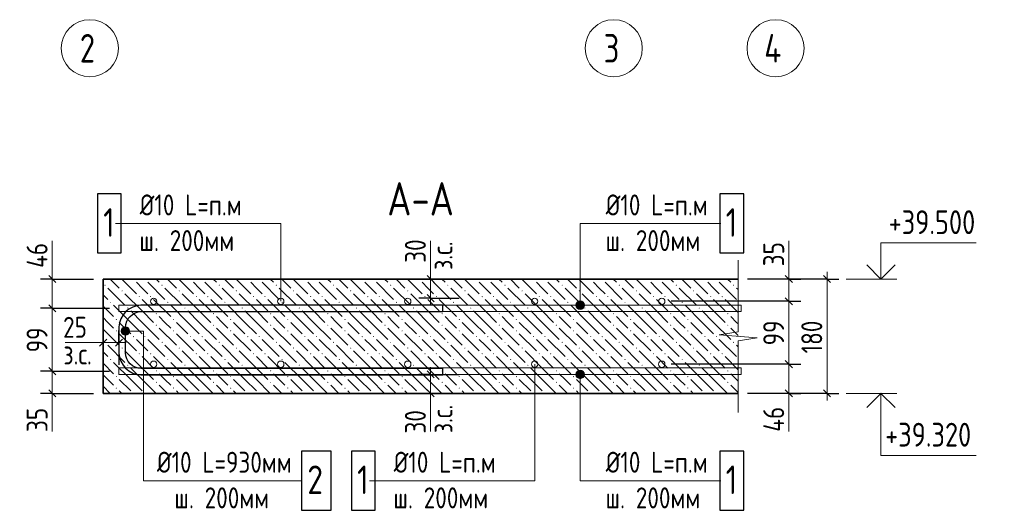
# Model space of a CAD drawing. Header units: millimetres. Extents: x 0 to 31770, y 0 to 42000.
# Tile 3 of 13: x 8388 to 18725, y 10782 to 15930. Entities that reach past the tile are written whole.
import ezdxf

# ---------------------------------------------------------------- set-up
doc = ezdxf.new("R2010")
doc.units = ezdxf.units.MM
doc.linetypes.add('______5', pattern=[1100, 800, -100, 100, -100])
for name, color, linetype, lineweight in [('Standard', 7, 'Continuous', 25), ('ЖБ Перекрытие верхний уровень', 7, 'Continuous', 35), ('Оси', 40, '______5', 18), ('Позиционная метка линия выноска', 7, 'Continuous', 13), ('Позиционная метка номер позиции', 7, 'Continuous', 13), ('Примечания', 7, 'Continuous', 25), ('Размерная выноска', 7, 'Continuous', 13)]:
    doc.layers.add(name, color=color, linetype=linetype, lineweight=lineweight)
doc.layers.add('Обрамление П-обр. равн.', color=7, linetype='Continuous', lineweight=25, true_color=0x5f1e0f)
doc.layers.add('Фоновоя арматура Х1', color=7, linetype='Continuous', lineweight=18, true_color=0x656565)
doc.styles.add('GOST 2.304-81', font='txt')
doc.styles.add('ISOCPEUR', font='txt')

msp = doc.modelspace()

# ---------------------------------------------------------------- hatches: boundary and pattern name
at = {"layer": 'ЖБ Перекрытие верхний уровень', "linetype": 'Continuous', "lineweight": 18, "transparency": 33554687}
for points in [[(9276, 13144), (9283, 13151), (9289, 13144), (9283, 13138)], [(9576, 13204), (9581, 13208), (9585, 13208), (9589, 13204), (9583, 13198)], [(9696, 13204), (9701, 13208), (9705, 13208), (9709, 13204), (9703, 13198)], [(9876, 13144), (9883, 13151), (9889, 13144), (9883, 13138)], [(10176, 13204), (10181, 13208), (10185, 13208), (10189, 13204), (10183, 13198)], [(10296, 13204), (10301, 13208), (10305, 13208), (10309, 13204), (10303, 13198)], [(10476, 13144), (10483, 13151), (10489, 13144), (10483, 13138)], [(10776, 13204), (10781, 13208), (10785, 13208), (10789, 13204), (10783, 13198)], [(10896, 13204), (10901, 13208), (10905, 13208), (10909, 13204), (10903, 13198)], [(11076, 13144), (11083, 13151), (11089, 13144), (11083, 13138)], [(11376, 13204), (11381, 13208), (11385, 13208), (11389, 13204), (11383, 13198)], [(11496, 13204), (11501, 13208), (11505, 13208), (11509, 13204), (11503, 13198)], [(11676, 13144), (11683, 13151), (11689, 13144), (11683, 13138)], [(11976, 13204), (11981, 13208), (11985, 13208), (11989, 13204), (11983, 13198)], [(12096, 13204), (12101, 13208), (12105, 13208), (12109, 13204), (12103, 13198)], [(12276, 13144), (12283, 13151), (12289, 13144), (12283, 13138)], [(12576, 13204), (12581, 13208), (12585, 13208), (12589, 13204), (12583, 13198)], [(12696, 13204), (12701, 13208), (12705, 13208), (12709, 13204), (12703, 13198)], [(12876, 13144), (12883, 13151), (12889, 13144), (12883, 13138)], [(13176, 13204), (13181, 13208), (13185, 13208), (13189, 13204), (13183, 13198)], [(13296, 13204), (13301, 13208), (13305, 13208), (13309, 13204), (13303, 13198)], [(13476, 13144), (13483, 13151), (13489, 13144), (13483, 13138)], [(13776, 13204), (13781, 13208), (13785, 13208), (13789, 13204), (13783, 13198)], [(13896, 13204), (13901, 13208), (13905, 13208), (13909, 13204), (13903, 13198)], [(14076, 13144), (14083, 13151), (14089, 13144), (14083, 13138)], [(14376, 13204), (14381, 13208), (14385, 13208), (14389, 13204), (14383, 13198)], [(14496, 13204), (14501, 13208), (14505, 13208), (14509, 13204), (14503, 13198)], [(14676, 13144), (14683, 13151), (14689, 13144), (14683, 13138)], [(14976, 13204), (14981, 13208), (14985, 13208), (14989, 13204), (14983, 13198)], [(15096, 13204), (15101, 13208), (15105, 13208), (15109, 13204), (15103, 13198)], [(15276, 13144), (15283, 13151), (15289, 13144), (15283, 13138)], [(15576, 13204), (15581, 13208), (15585, 13208), (15589, 13204), (15583, 13198)], [(15696, 13204), (15701, 13208), (15705, 13208), (15709, 13204), (15703, 13198)], [(15876, 13144), (15883, 13151), (15889, 13144), (15883, 13138)], [(9456, 13084), (9463, 13091), (9469, 13084), (9463, 13078)], [(9636, 13024), (9643, 13031), (9649, 13024), (9643, 13018)], [(9756, 13024), (9763, 13031), (9769, 13024), (9763, 13018)], [(10056, 13084), (10063, 13091), (10069, 13084), (10063, 13078)], [(10236, 13024), (10243, 13031), (10249, 13024), (10243, 13018)], [(10356, 13024), (10363, 13031), (10369, 13024), (10363, 13018)], [(10656, 13084), (10663, 13091), (10669, 13084), (10663, 13078)], [(10836, 13024), (10843, 13031), (10849, 13024), (10843, 13018)], [(10956, 13024), (10963, 13031), (10969, 13024), (10963, 13018)], [(11256, 13084), (11263, 13091), (11269, 13084), (11263, 13078)], [(11436, 13024), (11443, 13031), (11449, 13024), (11443, 13018)], [(11556, 13024), (11563, 13031), (11569, 13024), (11563, 13018)], [(11856, 13084), (11863, 13091), (11869, 13084), (11863, 13078)], [(12036, 13024), (12043, 13031), (12049, 13024), (12043, 13018)], [(12156, 13024), (12163, 13031), (12169, 13024), (12163, 13018)], [(12456, 13084), (12463, 13091), (12469, 13084), (12463, 13078)], [(12636, 13024), (12643, 13031), (12649, 13024), (12643, 13018)], [(12756, 13024), (12763, 13031), (12769, 13024), (12763, 13018)], [(13056, 13084), (13063, 13091), (13069, 13084), (13063, 13078)], [(13236, 13024), (13243, 13031), (13249, 13024), (13243, 13018)], [(13356, 13024), (13363, 13031), (13369, 13024), (13363, 13018)], [(13656, 13084), (13663, 13091), (13669, 13084), (13663, 13078)], [(13836, 13024), (13843, 13031), (13849, 13024), (13843, 13018)], [(13956, 13024), (13963, 13031), (13969, 13024), (13963, 13018)], [(14256, 13084), (14263, 13091), (14269, 13084), (14263, 13078)], [(14436, 13024), (14443, 13031), (14449, 13024), (14443, 13018)], [(14556, 13024), (14563, 13031), (14569, 13024), (14563, 13018)], [(14856, 13084), (14863, 13091), (14869, 13084), (14863, 13078)], [(15036, 13024), (15043, 13031), (15049, 13024), (15043, 13018)], [(15156, 13024), (15163, 13031), (15169, 13024), (15163, 13018)], [(15456, 13084), (15463, 13091), (15469, 13084), (15463, 13078)], [(15636, 13024), (15643, 13031), (15649, 13024), (15643, 13018)], [(15756, 13024), (15763, 13031), (15769, 13024), (15763, 13018)], [(9336, 12964), (9343, 12971), (9349, 12964), (9343, 12958)], [(9936, 12964), (9943, 12971), (9949, 12964), (9943, 12958)], [(10536, 12964), (10543, 12971), (10549, 12964), (10543, 12958)], [(11136, 12964), (11143, 12971), (11149, 12964), (11143, 12958)], [(11736, 12964), (11743, 12971), (11749, 12964), (11743, 12958)], [(12336, 12964), (12343, 12971), (12349, 12964), (12343, 12958)], [(12936, 12964), (12943, 12971), (12949, 12964), (12943, 12958)], [(13536, 12964), (13543, 12971), (13549, 12964), (13543, 12958)], [(14136, 12964), (14143, 12971), (14149, 12964), (14143, 12958)], [(14736, 12964), (14743, 12971), (14749, 12964), (14743, 12958)], [(15336, 12964), (15343, 12971), (15349, 12964), (15343, 12958)], [(9516, 12904), (9523, 12911), (9529, 12904), (9523, 12898)], [(9816, 12844), (9823, 12851), (9829, 12844), (9823, 12838)], [(10116, 12904), (10123, 12911), (10129, 12904), (10123, 12898)], [(10416, 12844), (10423, 12851), (10429, 12844), (10423, 12838)], [(10716, 12904), (10723, 12911), (10729, 12904), (10723, 12898)], [(11016, 12844), (11023, 12851), (11029, 12844), (11023, 12838)], [(11316, 12904), (11323, 12911), (11329, 12904), (11323, 12898)], [(11616, 12844), (11623, 12851), (11629, 12844), (11623, 12838)], [(11916, 12904), (11923, 12911), (11929, 12904), (11923, 12898)], [(12216, 12844), (12223, 12851), (12229, 12844), (12223, 12838)], [(12516, 12904), (12523, 12911), (12529, 12904), (12523, 12898)], [(12816, 12844), (12823, 12851), (12829, 12844), (12823, 12838)], [(13116, 12904), (13123, 12911), (13129, 12904), (13123, 12898)], [(13416, 12844), (13423, 12851), (13429, 12844), (13423, 12838)], [(13716, 12904), (13723, 12911), (13729, 12904), (13723, 12898)], [(14016, 12844), (14023, 12851), (14029, 12844), (14023, 12838)], [(14316, 12904), (14323, 12911), (14329, 12904), (14323, 12898)], [(14616, 12844), (14623, 12851), (14629, 12844), (14623, 12838)], [(14916, 12904), (14923, 12911), (14929, 12904), (14923, 12898)], [(15216, 12844), (15223, 12851), (15229, 12844), (15223, 12838)], [(15516, 12904), (15523, 12911), (15529, 12904), (15523, 12898)], [(15816, 12844), (15823, 12851), (15829, 12844), (15823, 12838)], [(9396, 12784), (9403, 12791), (9409, 12784), (9403, 12778)], [(9816, 12724), (9823, 12731), (9829, 12724), (9823, 12718)], [(9996, 12784), (10003, 12791), (10009, 12784), (10003, 12778)], [(10416, 12724), (10423, 12731), (10429, 12724), (10423, 12718)], [(10596, 12784), (10603, 12791), (10609, 12784), (10603, 12778)], [(11016, 12724), (11023, 12731), (11029, 12724), (11023, 12718)], [(11196, 12784), (11203, 12791), (11209, 12784), (11203, 12778)], [(11616, 12724), (11623, 12731), (11629, 12724), (11623, 12718)], [(11796, 12784), (11803, 12791), (11809, 12784), (11803, 12778)], [(12216, 12724), (12223, 12731), (12229, 12724), (12223, 12718)], [(12396, 12784), (12403, 12791), (12409, 12784), (12403, 12778)], [(12816, 12724), (12823, 12731), (12829, 12724), (12823, 12718)], [(12996, 12784), (13003, 12791), (13009, 12784), (13003, 12778)], [(13416, 12724), (13423, 12731), (13429, 12724), (13423, 12718)], [(13596, 12784), (13603, 12791), (13609, 12784), (13603, 12778)], [(14016, 12724), (14023, 12731), (14029, 12724), (14023, 12718)], [(14196, 12784), (14203, 12791), (14209, 12784), (14203, 12778)], [(14616, 12724), (14623, 12731), (14629, 12724), (14623, 12718)], [(14796, 12784), (14803, 12791), (14809, 12784), (14803, 12778)], [(15216, 12724), (15223, 12731), (15229, 12724), (15223, 12718)], [(15396, 12784), (15403, 12791), (15409, 12784), (15403, 12778)], [(15816, 12724), (15823, 12731), (15829, 12724), (15823, 12718)], [(9396, 12664), (9403, 12671), (9409, 12664), (9403, 12658)], [(9996, 12664), (10003, 12671), (10009, 12664), (10003, 12658)], [(10596, 12664), (10603, 12671), (10609, 12664), (10603, 12658)], [(11196, 12664), (11203, 12671), (11209, 12664), (11203, 12658)], [(11796, 12664), (11803, 12671), (11809, 12664), (11803, 12658)], [(12396, 12664), (12403, 12671), (12409, 12664), (12403, 12658)], [(12996, 12664), (13003, 12671), (13009, 12664), (13003, 12658)], [(13596, 12664), (13603, 12671), (13609, 12664), (13603, 12658)], [(14196, 12664), (14203, 12671), (14209, 12664), (14203, 12658)], [(14796, 12664), (14803, 12671), (14809, 12664), (14803, 12658)], [(15396, 12664), (15403, 12671), (15409, 12664), (15403, 12658)], [(9276, 12544), (9283, 12551), (9289, 12544), (9283, 12538)], [(9576, 12604), (9583, 12611), (9589, 12604), (9583, 12598)], [(9696, 12604), (9703, 12611), (9709, 12604), (9703, 12598)], [(9876, 12544), (9883, 12551), (9889, 12544), (9883, 12538)], [(10176, 12604), (10183, 12611), (10189, 12604), (10183, 12598)], [(10296, 12604), (10303, 12611), (10309, 12604), (10303, 12598)], [(10476, 12544), (10483, 12551), (10489, 12544), (10483, 12538)], [(10776, 12604), (10783, 12611), (10789, 12604), (10783, 12598)], [(10896, 12604), (10903, 12611), (10909, 12604), (10903, 12598)], [(11076, 12544), (11083, 12551), (11089, 12544), (11083, 12538)], [(11376, 12604), (11383, 12611), (11389, 12604), (11383, 12598)], [(11496, 12604), (11503, 12611), (11509, 12604), (11503, 12598)], [(11676, 12544), (11683, 12551), (11689, 12544), (11683, 12538)], [(11976, 12604), (11983, 12611), (11989, 12604), (11983, 12598)], [(12096, 12604), (12103, 12611), (12109, 12604), (12103, 12598)], [(12276, 12544), (12283, 12551), (12289, 12544), (12283, 12538)], [(12576, 12604), (12583, 12611), (12589, 12604), (12583, 12598)], [(12696, 12604), (12703, 12611), (12709, 12604), (12703, 12598)], [(12876, 12544), (12883, 12551), (12889, 12544), (12883, 12538)], [(13176, 12604), (13183, 12611), (13189, 12604), (13183, 12598)], [(13296, 12604), (13303, 12611), (13309, 12604), (13303, 12598)], [(13476, 12544), (13483, 12551), (13489, 12544), (13483, 12538)], [(13776, 12604), (13783, 12611), (13789, 12604), (13783, 12598)], [(13896, 12604), (13903, 12611), (13909, 12604), (13903, 12598)], [(14076, 12544), (14083, 12551), (14089, 12544), (14083, 12538)], [(14376, 12604), (14383, 12611), (14389, 12604), (14383, 12598)], [(14496, 12604), (14503, 12611), (14509, 12604), (14503, 12598)], [(14676, 12544), (14683, 12551), (14689, 12544), (14683, 12538)], [(14976, 12604), (14983, 12611), (14989, 12604), (14983, 12598)], [(15096, 12604), (15103, 12611), (15109, 12604), (15103, 12598)], [(15276, 12544), (15283, 12551), (15289, 12544), (15283, 12538)], [(15576, 12604), (15583, 12611), (15589, 12604), (15583, 12598)], [(15696, 12604), (15703, 12611), (15709, 12604), (15703, 12598)], [(15876, 12544), (15883, 12551), (15889, 12544), (15883, 12538)], [(9456, 12484), (9463, 12491), (9469, 12484), (9463, 12478)], [(9636, 12424), (9643, 12431), (9649, 12424), (9643, 12418)], [(9756, 12424), (9763, 12431), (9769, 12424), (9763, 12418)], [(10056, 12484), (10063, 12491), (10069, 12484), (10063, 12478)], [(10236, 12424), (10243, 12431), (10249, 12424), (10243, 12418)], [(10356, 12424), (10363, 12431), (10369, 12424), (10363, 12418)], [(10656, 12484), (10663, 12491), (10669, 12484), (10663, 12478)], [(10836, 12424), (10843, 12431), (10849, 12424), (10843, 12418)], [(10956, 12424), (10963, 12431), (10969, 12424), (10963, 12418)], [(11256, 12484), (11263, 12491), (11269, 12484), (11263, 12478)], [(11436, 12424), (11443, 12431), (11449, 12424), (11443, 12418)], [(11556, 12424), (11563, 12431), (11569, 12424), (11563, 12418)], [(11856, 12484), (11863, 12491), (11869, 12484), (11863, 12478)], [(12036, 12424), (12043, 12431), (12049, 12424), (12043, 12418)], [(12156, 12424), (12163, 12431), (12169, 12424), (12163, 12418)], [(12456, 12484), (12463, 12491), (12469, 12484), (12463, 12478)], [(12636, 12424), (12643, 12431), (12649, 12424), (12643, 12418)], [(12756, 12424), (12763, 12431), (12769, 12424), (12763, 12418)], [(13056, 12484), (13063, 12491), (13069, 12484), (13063, 12478)], [(13236, 12424), (13243, 12431), (13249, 12424), (13243, 12418)], [(13356, 12424), (13363, 12431), (13369, 12424), (13363, 12418)], [(13656, 12484), (13663, 12491), (13669, 12484), (13663, 12478)], [(13836, 12424), (13843, 12431), (13849, 12424), (13843, 12418)], [(13956, 12424), (13963, 12431), (13969, 12424), (13963, 12418)], [(14256, 12484), (14263, 12491), (14269, 12484), (14263, 12478)], [(14436, 12424), (14443, 12431), (14449, 12424), (14443, 12418)], [(14556, 12424), (14563, 12431), (14569, 12424), (14563, 12418)], [(14856, 12484), (14863, 12491), (14869, 12484), (14863, 12478)], [(15036, 12424), (15043, 12431), (15049, 12424), (15043, 12418)], [(15156, 12424), (15163, 12431), (15169, 12424), (15163, 12418)], [(15456, 12484), (15463, 12491), (15469, 12484), (15463, 12478)], [(15636, 12424), (15643, 12431), (15649, 12424), (15643, 12418)], [(15756, 12424), (15763, 12431), (15769, 12424), (15763, 12418)], [(9336, 12364), (9343, 12371), (9349, 12364), (9343, 12358)], [(9516, 12304), (9523, 12311), (9529, 12304), (9523, 12298)], [(9936, 12364), (9943, 12371), (9949, 12364), (9943, 12358)], [(10116, 12304), (10123, 12311), (10129, 12304), (10123, 12298)], [(10536, 12364), (10543, 12371), (10549, 12364), (10543, 12358)], [(10716, 12304), (10723, 12311), (10729, 12304), (10723, 12298)], [(11136, 12364), (11143, 12371), (11149, 12364), (11143, 12358)], [(11316, 12304), (11323, 12311), (11329, 12304), (11323, 12298)], [(11736, 12364), (11743, 12371), (11749, 12364), (11743, 12358)], [(11916, 12304), (11923, 12311), (11929, 12304), (11923, 12298)], [(12336, 12364), (12343, 12371), (12349, 12364), (12343, 12358)], [(12516, 12304), (12523, 12311), (12529, 12304), (12523, 12298)], [(12936, 12364), (12943, 12371), (12949, 12364), (12943, 12358)], [(13116, 12304), (13123, 12311), (13129, 12304), (13123, 12298)], [(13536, 12364), (13543, 12371), (13549, 12364), (13543, 12358)], [(13716, 12304), (13723, 12311), (13729, 12304), (13723, 12298)], [(14136, 12364), (14143, 12371), (14149, 12364), (14143, 12358)], [(14316, 12304), (14323, 12311), (14329, 12304), (14323, 12298)], [(14736, 12364), (14743, 12371), (14749, 12364), (14743, 12358)], [(14916, 12304), (14923, 12311), (14929, 12304), (14923, 12298)], [(15336, 12364), (15343, 12371), (15349, 12364), (15343, 12358)], [(15516, 12304), (15523, 12311), (15529, 12304), (15523, 12298)], [(9816, 12244), (9823, 12251), (9829, 12244), (9823, 12238)], [(10416, 12244), (10423, 12251), (10429, 12244), (10423, 12238)], [(11016, 12244), (11023, 12251), (11029, 12244), (11023, 12238)], [(11616, 12244), (11623, 12251), (11629, 12244), (11623, 12238)], [(12216, 12244), (12223, 12251), (12229, 12244), (12223, 12238)], [(12816, 12244), (12823, 12251), (12829, 12244), (12823, 12238)], [(13416, 12244), (13423, 12251), (13429, 12244), (13423, 12238)], [(14016, 12244), (14023, 12251), (14029, 12244), (14023, 12238)], [(14616, 12244), (14623, 12251), (14629, 12244), (14623, 12238)], [(15216, 12244), (15223, 12251), (15229, 12244), (15223, 12238)], [(15816, 12244), (15823, 12251), (15829, 12244), (15823, 12238)], [(9396, 12184), (9403, 12191), (9409, 12184), (9403, 12178)], [(9816, 12124), (9823, 12131), (9829, 12124), (9823, 12118)], [(9996, 12184), (10003, 12191), (10009, 12184), (10003, 12178)], [(10416, 12124), (10423, 12131), (10429, 12124), (10423, 12118)], [(10596, 12184), (10603, 12191), (10609, 12184), (10603, 12178)], [(11016, 12124), (11023, 12131), (11029, 12124), (11023, 12118)], [(11196, 12184), (11203, 12191), (11209, 12184), (11203, 12178)], [(11616, 12124), (11623, 12131), (11629, 12124), (11623, 12118)], [(11796, 12184), (11803, 12191), (11809, 12184), (11803, 12178)], [(12216, 12124), (12223, 12131), (12229, 12124), (12223, 12118)], [(12396, 12184), (12403, 12191), (12409, 12184), (12403, 12178)], [(12816, 12124), (12823, 12131), (12829, 12124), (12823, 12118)], [(12996, 12184), (13003, 12191), (13009, 12184), (13003, 12178)], [(13416, 12124), (13423, 12131), (13429, 12124), (13423, 12118)], [(13596, 12184), (13603, 12191), (13609, 12184), (13603, 12178)], [(14016, 12124), (14023, 12131), (14029, 12124), (14023, 12118)], [(14196, 12184), (14203, 12191), (14209, 12184), (14203, 12178)], [(14616, 12124), (14623, 12131), (14629, 12124), (14623, 12118)], [(14796, 12184), (14803, 12191), (14809, 12184), (14803, 12178)], [(15216, 12124), (15223, 12131), (15229, 12124), (15223, 12118)], [(15396, 12184), (15403, 12191), (15409, 12184), (15403, 12178)], [(15816, 12124), (15823, 12131), (15829, 12124), (15823, 12118)], [(9396, 12064), (9403, 12071), (9409, 12064), (9403, 12058)], [(9581, 12008), (9583, 12011), (9585, 12008)], [(9701, 12008), (9703, 12011), (9705, 12008)], [(9996, 12064), (10003, 12071), (10009, 12064), (10003, 12058)], [(10181, 12008), (10183, 12011), (10185, 12008)], [(10301, 12008), (10303, 12011), (10305, 12008)], [(10596, 12064), (10603, 12071), (10609, 12064), (10603, 12058)], [(10781, 12008), (10783, 12011), (10785, 12008)], [(10901, 12008), (10903, 12011), (10905, 12008)], [(11196, 12064), (11203, 12071), (11209, 12064), (11203, 12058)], [(11381, 12008), (11383, 12011), (11385, 12008)], [(11501, 12008), (11503, 12011), (11505, 12008)], [(11796, 12064), (11803, 12071), (11809, 12064), (11803, 12058)], [(11981, 12008), (11983, 12011), (11985, 12008)], [(12101, 12008), (12103, 12011), (12105, 12008)], [(12396, 12064), (12403, 12071), (12409, 12064), (12403, 12058)], [(12581, 12008), (12583, 12011), (12585, 12008)], [(12701, 12008), (12703, 12011), (12705, 12008)], [(12996, 12064), (13003, 12071), (13009, 12064), (13003, 12058)], [(13181, 12008), (13183, 12011), (13185, 12008)], [(13301, 12008), (13303, 12011), (13305, 12008)], [(13596, 12064), (13603, 12071), (13609, 12064), (13603, 12058)], [(13781, 12008), (13783, 12011), (13785, 12008)], [(13901, 12008), (13903, 12011), (13905, 12008)], [(14196, 12064), (14203, 12071), (14209, 12064), (14203, 12058)], [(14381, 12008), (14383, 12011), (14385, 12008)], [(14501, 12008), (14503, 12011), (14505, 12008)], [(14796, 12064), (14803, 12071), (14809, 12064), (14803, 12058)], [(14981, 12008), (14983, 12011), (14985, 12008)], [(15101, 12008), (15103, 12011), (15105, 12008)], [(15396, 12064), (15403, 12071), (15409, 12064), (15403, 12058)], [(15581, 12008), (15583, 12011), (15585, 12008)], [(15701, 12008), (15703, 12011), (15705, 12008)]]:
    msp.add_hatch(color=7, dxfattribs=at).paths.add_polyline_path(points, flags=16)
at = {"layer": 'Позиционная метка линия выноска', "linetype": 'Continuous', "lineweight": 13, "transparency": 33554687}
for points in [[(14310, 12958), (14233, 12958), (14227, 12935)], [(14310, 12958), (14227, 12935), (14317, 12935)], [(14317, 12935), (14227, 12935), (14233, 12912)], [(14294, 12974), (14249, 12974), (14233, 12958)], [(14294, 12974), (14233, 12958), (14310, 12958)], [(14317, 12935), (14233, 12912), (14310, 12912)], [(14249, 12974), (14294, 12974), (14272, 12980)], [(14310, 12912), (14233, 12912), (14249, 12896)], [(14310, 12912), (14249, 12896), (14294, 12896)], [(14294, 12896), (14249, 12896), (14272, 12890)], [(9458, 12641), (9458, 12686), (9452, 12663)], [(9474, 12625), (9474, 12702), (9458, 12686)], [(9474, 12625), (9458, 12686), (9458, 12641)], [(9497, 12618), (9497, 12708), (9474, 12702)], [(9497, 12618), (9474, 12702), (9474, 12625)], [(9519, 12625), (9519, 12702), (9497, 12708)], [(9519, 12625), (9497, 12708), (9497, 12618)], [(9536, 12641), (9536, 12686), (9519, 12702)], [(9536, 12641), (9519, 12702), (9519, 12625)], [(9536, 12686), (9536, 12641), (9542, 12663)], [(14227, 12208), (14317, 12208), (14310, 12231)], [(14227, 12208), (14310, 12231), (14233, 12231)], [(14233, 12186), (14317, 12208), (14227, 12208)], [(14233, 12231), (14310, 12231), (14294, 12247)], [(14233, 12231), (14294, 12247), (14249, 12247)], [(14233, 12186), (14310, 12186), (14317, 12208)], [(14249, 12247), (14294, 12247), (14272, 12253)], [(14249, 12170), (14310, 12186), (14233, 12186)], [(14249, 12170), (14294, 12170), (14310, 12186)], [(14294, 12170), (14249, 12170), (14272, 12163)]]:
    msp.add_hatch(color=7, dxfattribs=at).paths.add_polyline_path(points)

# ---------------------------------------------------------------- linework, layer by layer
at = {"layer": 'Standard', "color": 7, "linetype": 'Continuous', "lineweight": 25, "transparency": 33554687}
for p, q in [((8693, 13246), (8768, 13171)), ((12739, 13171), (12664, 13246)), ((16426, 13246), (16501, 13171)), ((16901, 13171), (16826, 13246)), ((12739, 12971), (12664, 13046)), ((8693, 12939), (8768, 12864)), ((16426, 13012), (16501, 12938)), ((9301, 12579), (9226, 12504)), ((9468, 12579), (9393, 12504)), ((16426, 12353), (16501, 12278)), ((8693, 12279), (8768, 12204)), ((12664, 12246), (12739, 12171)), ((8693, 12046), (8768, 11971)), ((12664, 12046), (12739, 11971)), ((16426, 12046), (16501, 11971)), ((16901, 11971), (16826, 12046))]:
    msp.add_line(p, q, dxfattribs=at)
at = {"layer": 'Standard', "color": 7, "linetype": 'Continuous', "lineweight": 13, "transparency": 33554687}
for p, q in [((8730, 13208), (8730, 13283)), ((12702, 13208), (12702, 13283)), ((16464, 13208), (16464, 13283)), ((16864, 13208), (16864, 13283)), ((8730, 13208), (8730, 12902)), ((12702, 13008), (12702, 13208)), ((16464, 13208), (16464, 12975)), ((17064, 13208), (17597, 13208)), ((12702, 13008), (12702, 12933)), ((16464, 12975), (16464, 12315)), ((8730, 12902), (8730, 12242)), ((9264, 12542), (9189, 12542)), ((9430, 12542), (9264, 12542)), ((9430, 12542), (9505, 12542)), ((16464, 12315), (16464, 12008)), ((8730, 12242), (8730, 12008)), ((12702, 12208), (12702, 12283)), ((12702, 12208), (12702, 12008)), ((8730, 12008), (8730, 11933)), ((12702, 12008), (12702, 11933)), ((16464, 12008), (16464, 11933)), ((16864, 12008), (16864, 11933)), ((17064, 12008), (17597, 12008))]:
    msp.add_line(p, q, dxfattribs=at)
at = {"layer": 'Standard', "color": 251, "linetype": 'Continuous', "lineweight": -3, "true_color": 0x656565, "transparency": 33554687}
for p, q in [((8730, 13208), (8605, 13208)), ((8730, 13208), (8855, 13208)), ((8730, 13208), (9164, 13208)), ((12702, 13208), (12577, 13208)), ((12702, 13208), (12827, 13208)), ((12702, 13208), (13002, 13208)), ((16864, 13208), (16030, 13208)), ((16464, 13208), (16339, 13208)), ((16464, 13208), (16589, 13208)), ((16864, 13208), (16739, 13208)), ((16864, 13208), (16989, 13208)), ((12702, 13008), (12577, 13008)), ((12702, 13008), (12827, 13008)), ((12702, 13008), (13000, 13008)), ((16464, 12975), (16339, 12975)), ((16464, 12975), (16589, 12975)), ((8730, 12902), (8605, 12902)), ((8730, 12902), (8855, 12902)), ((8730, 12902), (9330, 12902)), ((9264, 12542), (9264, 12667)), ((9430, 12542), (9430, 12667)), ((9264, 12542), (9264, 12417)), ((9264, 12542), (9264, 12242)), ((9430, 12542), (9430, 12417)), ((9430, 12542), (9430, 12308)), ((16464, 12315), (16339, 12315)), ((16464, 12315), (16589, 12315)), ((8730, 12242), (8605, 12242)), ((8730, 12242), (8855, 12242)), ((8730, 12242), (9330, 12242)), ((12702, 12208), (12577, 12208)), ((12702, 12208), (12827, 12208)), ((12702, 12208), (13000, 12208)), ((8730, 12008), (8605, 12008)), ((8730, 12008), (8855, 12008)), ((8730, 12008), (9164, 12008)), ((12702, 12008), (12577, 12008)), ((12702, 12008), (12827, 12008)), ((16864, 12008), (16030, 12008)), ((16464, 12008), (16339, 12008)), ((16464, 12008), (16589, 12008)), ((16864, 12008), (16739, 12008)), ((16864, 12008), (16989, 12008))]:
    msp.add_line(p, q, dxfattribs=at)
at = {"layer": 'Standard', "color": 7, "linetype": 'Continuous', "lineweight": 13, "transparency": 33554687}
for points in [[(17430, 13208), (17430, 13588), (18430, 13588)], [(16864, 12008), (16864, 12408), (16864, 12408), (16864, 13208)], [(17430, 12008), (17430, 11358), (18430, 11358)]]:
    msp.add_lwpolyline(points, dxfattribs=at)
at = {"layer": 'Standard', "color": 7, "linetype": 'Continuous', "lineweight": 35, "transparency": 33554687}
for points in [[(17282, 13357), (17430, 13208), (17579, 13357)], [(17282, 11860), (17430, 12008), (17579, 11860)]]:
    msp.add_lwpolyline(points, dxfattribs=at)
at = {"layer": 'Standard', "color": 251, "linetype": 'Continuous', "lineweight": -3, "true_color": 0x656565, "transparency": 33554687}
for points in [[(16464, 13208), (16447, 13208), (16447, 13208), (16447, 13208), (16447, 13208), (16030, 13208)], [(16464, 12975), (16447, 12975), (16447, 12975), (16447, 12975), (16447, 12975), (15229, 12975)], [(16464, 12315), (16447, 12315), (16447, 12315), (15229, 12315)], [(12702, 12008), (12938, 12008), (12938, 12008), (13002, 12008)], [(16464, 12008), (16447, 12008), (16447, 12008), (16030, 12008)]]:
    msp.add_lwpolyline(points, dxfattribs=at)
at = {"layer": 'ЖБ Перекрытие верхний уровень', "color": 7, "linetype": 'Continuous', "lineweight": 35, "transparency": 33554687}
for p, q in [((9264, 13208), (9264, 12008)), ((15930, 13208), (9264, 13208)), ((9264, 12008), (15930, 12008))]:
    msp.add_line(p, q, dxfattribs=at)
at = {"layer": 'ЖБ Перекрытие верхний уровень', "color": 9, "linetype": 'Continuous', "lineweight": 18, "true_color": 0xc7c7c7, "transparency": 33554687}
for p, q in [((9339, 13208), (9433, 13114)), ((9459, 13208), (9613, 13054)), ((9673, 13114), (9613, 13174)), ((9733, 13174), (9913, 12994)), ((9819, 13208), (9853, 13174)), ((9939, 13208), (10033, 13114)), ((10059, 13208), (10213, 13054)), ((10273, 13114), (10213, 13174)), ((10333, 13174), (10513, 12994)), ((10419, 13208), (10453, 13174)), ((10539, 13208), (10633, 13114)), ((10659, 13208), (10813, 13054)), ((10873, 13114), (10813, 13174)), ((10933, 13174), (11113, 12994)), ((11019, 13208), (11053, 13174)), ((11139, 13208), (11233, 13114)), ((11259, 13208), (11413, 13054)), ((11473, 13114), (11413, 13174)), ((11533, 13174), (11713, 12994)), ((11619, 13208), (11653, 13174)), ((11739, 13208), (11833, 13114)), ((11859, 13208), (12013, 13054)), ((12073, 13114), (12013, 13174)), ((12133, 13174), (12313, 12994)), ((12219, 13208), (12253, 13174)), ((12339, 13208), (12433, 13114)), ((12459, 13208), (12613, 13054)), ((12673, 13114), (12613, 13174)), ((12733, 13174), (12913, 12994)), ((12819, 13208), (12853, 13174)), ((12939, 13208), (13033, 13114)), ((13059, 13208), (13213, 13054)), ((13273, 13114), (13213, 13174)), ((13333, 13174), (13513, 12994)), ((13419, 13208), (13453, 13174)), ((13539, 13208), (13633, 13114)), ((13659, 13208), (13813, 13054)), ((13873, 13114), (13813, 13174)), ((13933, 13174), (14113, 12994)), ((14019, 13208), (14053, 13174)), ((14139, 13208), (14233, 13114)), ((14259, 13208), (14413, 13054)), ((14473, 13114), (14413, 13174)), ((14533, 13174), (14713, 12994)), ((14619, 13208), (14653, 13174)), ((14739, 13208), (14833, 13114)), ((14859, 13208), (15013, 13054)), ((15073, 13114), (15013, 13174)), ((15133, 13174), (15313, 12994)), ((15219, 13208), (15253, 13174)), ((15339, 13208), (15433, 13114)), ((15459, 13208), (15613, 13054)), ((15673, 13114), (15613, 13174)), ((15733, 13174), (15913, 12994)), ((15819, 13208), (15853, 13174)), ((9264, 13044), (9313, 12994)), ((9313, 13114), (9493, 12934)), ((9673, 12874), (9493, 13054)), ((9733, 13054), (9673, 13114)), ((9913, 13114), (10093, 12934)), ((10273, 12874), (10093, 13054)), ((10333, 13054), (10273, 13114)), ((10513, 13114), (10693, 12934)), ((10873, 12874), (10693, 13054)), ((10933, 13054), (10873, 13114)), ((11113, 13114), (11293, 12934)), ((11473, 12874), (11293, 13054)), ((11533, 13054), (11473, 13114)), ((11713, 13114), (11893, 12934)), ((12073, 12874), (11893, 13054)), ((12133, 13054), (12073, 13114)), ((12313, 13114), (12493, 12934)), ((12673, 12874), (12493, 13054)), ((12733, 13054), (12673, 13114)), ((12913, 13114), (13093, 12934)), ((13273, 12874), (13093, 13054)), ((13333, 13054), (13273, 13114)), ((13513, 13114), (13693, 12934)), ((13873, 12874), (13693, 13054)), ((13933, 13054), (13873, 13114)), ((14113, 13114), (14293, 12934)), ((14473, 12874), (14293, 13054)), ((14533, 13054), (14473, 13114)), ((14713, 13114), (14893, 12934)), ((15073, 12874), (14893, 13054)), ((15133, 13054), (15073, 13114)), ((15313, 13114), (15493, 12934)), ((15673, 12874), (15493, 13054)), ((15733, 13054), (15673, 13114)), ((15913, 13114), (15930, 13097)), ((9264, 12924), (9373, 12814)), ((9553, 12754), (9373, 12934)), ((9673, 12994), (9793, 12874)), ((9793, 12994), (9973, 12814)), ((10153, 12754), (9973, 12934)), ((10273, 12994), (10393, 12874)), ((10393, 12994), (10573, 12814)), ((10753, 12754), (10573, 12934)), ((10873, 12994), (10993, 12874)), ((10993, 12994), (11173, 12814)), ((11353, 12754), (11173, 12934)), ((11473, 12994), (11593, 12874)), ((11593, 12994), (11773, 12814)), ((11953, 12754), (11773, 12934)), ((12073, 12994), (12193, 12874)), ((12193, 12994), (12373, 12814)), ((12553, 12754), (12373, 12934)), ((12673, 12994), (12793, 12874)), ((12793, 12994), (12973, 12814)), ((13153, 12754), (12973, 12934)), ((13273, 12994), (13393, 12874)), ((13393, 12994), (13573, 12814)), ((13753, 12754), (13573, 12934)), ((13873, 12994), (13993, 12874)), ((13993, 12994), (14173, 12814)), ((14353, 12754), (14173, 12934)), ((14473, 12994), (14593, 12874)), ((14593, 12994), (14773, 12814)), ((14953, 12754), (14773, 12934)), ((15073, 12994), (15193, 12874)), ((15193, 12994), (15373, 12814)), ((15553, 12754), (15373, 12934)), ((15673, 12994), (15793, 12874)), ((15793, 12994), (15930, 12857)), ((9553, 12874), (9673, 12754)), ((9673, 12874), (9793, 12754)), ((10153, 12874), (10273, 12754)), ((10273, 12874), (10393, 12754)), ((10753, 12874), (10873, 12754)), ((10873, 12874), (10993, 12754)), ((11353, 12874), (11473, 12754)), ((11473, 12874), (11593, 12754)), ((11953, 12874), (12073, 12754)), ((12073, 12874), (12193, 12754)), ((12553, 12874), (12673, 12754)), ((12673, 12874), (12793, 12754)), ((13153, 12874), (13273, 12754)), ((13273, 12874), (13393, 12754)), ((13753, 12874), (13873, 12754)), ((13873, 12874), (13993, 12754)), ((14353, 12874), (14473, 12754)), ((14473, 12874), (14593, 12754)), ((14953, 12874), (15073, 12754)), ((15073, 12874), (15193, 12754)), ((15553, 12874), (15673, 12754)), ((15673, 12874), (15793, 12754)), ((9313, 12754), (9264, 12804)), ((9373, 12694), (9313, 12754)), ((9433, 12754), (9553, 12634)), ((9553, 12754), (9673, 12634)), ((9673, 12754), (9853, 12574)), ((9913, 12754), (9853, 12814)), ((9973, 12694), (9913, 12754)), ((10033, 12754), (10153, 12634)), ((10153, 12754), (10273, 12634)), ((10273, 12754), (10453, 12574)), ((10513, 12754), (10453, 12814)), ((10573, 12694), (10513, 12754)), ((10633, 12754), (10753, 12634)), ((10753, 12754), (10873, 12634)), ((10873, 12754), (11053, 12574)), ((11113, 12754), (11053, 12814)), ((11173, 12694), (11113, 12754)), ((11233, 12754), (11353, 12634)), ((11353, 12754), (11473, 12634)), ((11473, 12754), (11653, 12574)), ((11713, 12754), (11653, 12814)), ((11773, 12694), (11713, 12754)), ((11833, 12754), (11953, 12634)), ((11953, 12754), (12073, 12634)), ((12073, 12754), (12253, 12574)), ((12313, 12754), (12253, 12814)), ((12373, 12694), (12313, 12754)), ((12433, 12754), (12553, 12634)), ((12553, 12754), (12673, 12634)), ((12673, 12754), (12853, 12574)), ((12913, 12754), (12853, 12814)), ((12973, 12694), (12913, 12754)), ((13033, 12754), (13153, 12634)), ((13153, 12754), (13273, 12634)), ((13273, 12754), (13453, 12574)), ((13513, 12754), (13453, 12814)), ((13573, 12694), (13513, 12754)), ((13633, 12754), (13753, 12634)), ((13753, 12754), (13873, 12634)), ((13873, 12754), (14053, 12574)), ((14113, 12754), (14053, 12814)), ((14173, 12694), (14113, 12754)), ((14233, 12754), (14353, 12634)), ((14353, 12754), (14473, 12634)), ((14473, 12754), (14653, 12574)), ((14713, 12754), (14653, 12814)), ((14773, 12694), (14713, 12754)), ((14833, 12754), (14953, 12634)), ((14953, 12754), (15073, 12634)), ((15073, 12754), (15253, 12574)), ((15313, 12754), (15253, 12814)), ((15373, 12694), (15313, 12754)), ((15433, 12754), (15553, 12634)), ((15553, 12754), (15673, 12634)), ((15673, 12754), (15853, 12574)), ((15913, 12754), (15853, 12814)), ((15930, 12737), (15913, 12754)), ((9264, 12684), (9433, 12514)), ((9433, 12634), (9613, 12454)), ((9853, 12694), (10033, 12514)), ((10033, 12634), (10213, 12454)), ((10453, 12694), (10633, 12514)), ((10633, 12634), (10813, 12454)), ((11053, 12694), (11233, 12514)), ((11233, 12634), (11413, 12454)), ((11653, 12694), (11833, 12514)), ((11833, 12634), (12013, 12454)), ((12253, 12694), (12433, 12514)), ((12433, 12634), (12613, 12454)), ((12853, 12694), (13033, 12514)), ((13033, 12634), (13213, 12454)), ((13453, 12694), (13633, 12514)), ((13633, 12634), (13813, 12454)), ((14053, 12694), (14233, 12514)), ((14233, 12634), (14413, 12454)), ((14653, 12694), (14833, 12514)), ((14833, 12634), (15013, 12454)), ((15253, 12694), (15433, 12514)), ((15433, 12634), (15613, 12454)), ((15853, 12694), (15930, 12617)), ((9313, 12514), (9493, 12334)), ((9673, 12514), (9613, 12574)), ((9733, 12454), (9673, 12514)), ((9733, 12574), (9913, 12394)), ((9913, 12514), (10093, 12334)), ((10273, 12514), (10213, 12574)), ((10333, 12454), (10273, 12514)), ((10333, 12574), (10513, 12394)), ((10513, 12514), (10693, 12334)), ((10873, 12514), (10813, 12574)), ((10933, 12454), (10873, 12514)), ((10933, 12574), (11113, 12394)), ((11113, 12514), (11293, 12334)), ((11473, 12514), (11413, 12574)), ((11533, 12454), (11473, 12514)), ((11533, 12574), (11713, 12394)), ((11713, 12514), (11893, 12334)), ((12073, 12514), (12013, 12574)), ((12133, 12454), (12073, 12514)), ((12133, 12574), (12313, 12394)), ((12313, 12514), (12493, 12334)), ((12673, 12514), (12613, 12574)), ((12733, 12454), (12673, 12514)), ((12733, 12574), (12913, 12394)), ((12913, 12514), (13093, 12334)), ((13273, 12514), (13213, 12574)), ((13333, 12454), (13273, 12514)), ((13333, 12574), (13513, 12394)), ((13513, 12514), (13693, 12334)), ((13873, 12514), (13813, 12574)), ((13933, 12454), (13873, 12514)), ((13933, 12574), (14113, 12394)), ((14113, 12514), (14293, 12334)), ((14473, 12514), (14413, 12574)), ((14533, 12454), (14473, 12514)), ((14533, 12574), (14713, 12394)), ((14713, 12514), (14893, 12334)), ((15073, 12514), (15013, 12574)), ((15133, 12454), (15073, 12514)), ((15133, 12574), (15313, 12394)), ((15313, 12514), (15493, 12334)), ((15673, 12514), (15613, 12574)), ((15733, 12454), (15673, 12514)), ((15733, 12574), (15913, 12394)), ((15913, 12514), (15930, 12497)), ((9264, 12444), (9313, 12394)), ((9673, 12274), (9493, 12454)), ((10273, 12274), (10093, 12454)), ((10873, 12274), (10693, 12454)), ((11473, 12274), (11293, 12454)), ((12073, 12274), (11893, 12454)), ((12673, 12274), (12493, 12454)), ((13273, 12274), (13093, 12454)), ((13873, 12274), (13693, 12454)), ((14473, 12274), (14293, 12454)), ((15073, 12274), (14893, 12454)), ((15673, 12274), (15493, 12454)), ((9264, 12324), (9373, 12214)), ((9553, 12154), (9373, 12334)), ((9673, 12394), (9793, 12274)), ((9793, 12394), (9973, 12214)), ((10153, 12154), (9973, 12334)), ((10273, 12394), (10393, 12274)), ((10393, 12394), (10573, 12214)), ((10753, 12154), (10573, 12334)), ((10873, 12394), (10993, 12274)), ((10993, 12394), (11173, 12214)), ((11353, 12154), (11173, 12334)), ((11473, 12394), (11593, 12274)), ((11593, 12394), (11773, 12214)), ((11953, 12154), (11773, 12334)), ((12073, 12394), (12193, 12274)), ((12193, 12394), (12373, 12214)), ((12553, 12154), (12373, 12334)), ((12673, 12394), (12793, 12274)), ((12793, 12394), (12973, 12214)), ((13153, 12154), (12973, 12334)), ((13273, 12394), (13393, 12274)), ((13393, 12394), (13573, 12214)), ((13753, 12154), (13573, 12334)), ((13873, 12394), (13993, 12274)), ((13993, 12394), (14173, 12214)), ((14353, 12154), (14173, 12334)), ((14473, 12394), (14593, 12274)), ((14593, 12394), (14773, 12214)), ((14953, 12154), (14773, 12334)), ((15073, 12394), (15193, 12274)), ((15193, 12394), (15373, 12214)), ((15553, 12154), (15373, 12334)), ((15673, 12394), (15793, 12274)), ((15793, 12394), (15930, 12257)), ((9313, 12154), (9264, 12204)), ((9553, 12274), (9673, 12154)), ((9673, 12274), (9793, 12154)), ((9913, 12154), (9853, 12214)), ((10153, 12274), (10273, 12154)), ((10273, 12274), (10393, 12154)), ((10513, 12154), (10453, 12214)), ((10753, 12274), (10873, 12154)), ((10873, 12274), (10993, 12154)), ((11113, 12154), (11053, 12214)), ((11353, 12274), (11473, 12154)), ((11473, 12274), (11593, 12154)), ((11713, 12154), (11653, 12214)), ((11953, 12274), (12073, 12154)), ((12073, 12274), (12193, 12154)), ((12313, 12154), (12253, 12214)), ((12553, 12274), (12673, 12154)), ((12673, 12274), (12793, 12154)), ((12913, 12154), (12853, 12214)), ((13153, 12274), (13273, 12154)), ((13273, 12274), (13393, 12154)), ((13513, 12154), (13453, 12214)), ((13753, 12274), (13873, 12154)), ((13873, 12274), (13993, 12154)), ((14113, 12154), (14053, 12214)), ((14353, 12274), (14473, 12154)), ((14473, 12274), (14593, 12154)), ((14713, 12154), (14653, 12214)), ((14953, 12274), (15073, 12154)), ((15073, 12274), (15193, 12154)), ((15313, 12154), (15253, 12214)), ((15553, 12274), (15673, 12154)), ((15673, 12274), (15793, 12154)), ((15913, 12154), (15853, 12214)), ((9373, 12094), (9313, 12154)), ((9433, 12154), (9553, 12034)), ((9553, 12154), (9673, 12034)), ((9673, 12154), (9819, 12008)), ((9973, 12094), (9913, 12154)), ((10033, 12154), (10153, 12034)), ((10153, 12154), (10273, 12034)), ((10273, 12154), (10419, 12008)), ((10573, 12094), (10513, 12154)), ((10633, 12154), (10753, 12034)), ((10753, 12154), (10873, 12034)), ((10873, 12154), (11019, 12008)), ((11173, 12094), (11113, 12154)), ((11233, 12154), (11353, 12034)), ((11353, 12154), (11473, 12034)), ((11473, 12154), (11619, 12008)), ((11773, 12094), (11713, 12154)), ((11833, 12154), (11953, 12034)), ((11953, 12154), (12073, 12034)), ((12073, 12154), (12219, 12008)), ((12373, 12094), (12313, 12154)), ((12433, 12154), (12553, 12034)), ((12553, 12154), (12673, 12034)), ((12673, 12154), (12819, 12008)), ((12973, 12094), (12913, 12154)), ((13033, 12154), (13153, 12034)), ((13153, 12154), (13273, 12034)), ((13273, 12154), (13419, 12008)), ((13573, 12094), (13513, 12154)), ((13633, 12154), (13753, 12034)), ((13753, 12154), (13873, 12034)), ((13873, 12154), (14019, 12008)), ((14173, 12094), (14113, 12154)), ((14233, 12154), (14353, 12034)), ((14353, 12154), (14473, 12034)), ((14473, 12154), (14619, 12008)), ((14773, 12094), (14713, 12154)), ((14833, 12154), (14953, 12034)), ((14953, 12154), (15073, 12034)), ((15073, 12154), (15219, 12008)), ((15373, 12094), (15313, 12154)), ((15433, 12154), (15553, 12034)), ((15553, 12154), (15673, 12034)), ((15673, 12154), (15819, 12008)), ((15930, 12137), (15913, 12154)), ((9264, 12084), (9339, 12008)), ((9433, 12034), (9459, 12008)), ((9853, 12094), (9939, 12008)), ((10033, 12034), (10059, 12008)), ((10453, 12094), (10539, 12008)), ((10633, 12034), (10659, 12008)), ((11053, 12094), (11139, 12008)), ((11233, 12034), (11259, 12008)), ((11653, 12094), (11739, 12008)), ((11833, 12034), (11859, 12008)), ((12253, 12094), (12339, 12008)), ((12433, 12034), (12459, 12008)), ((12853, 12094), (12939, 12008)), ((13033, 12034), (13059, 12008)), ((13453, 12094), (13539, 12008)), ((13633, 12034), (13659, 12008)), ((14053, 12094), (14139, 12008)), ((14233, 12034), (14259, 12008)), ((14653, 12094), (14739, 12008)), ((14833, 12034), (14859, 12008)), ((15253, 12094), (15339, 12008)), ((15433, 12034), (15459, 12008)), ((15853, 12094), (15930, 12017))]:
    msp.add_line(p, q, dxfattribs=at)
at = {"layer": 'Обрамление П-обр. равн.', "color": 38, "linetype": 'Continuous', "lineweight": 25, "true_color": 0x5f1e0f, "transparency": 33554687}
msp.add_lwpolyline([(12830, 12935), (9659, 12935), (9617, 12929), (9574, 12915), (9533, 12892), (9500, 12865), (9473, 12832), (9450, 12792), (9436, 12748), (9430, 12706), (9430, 12430), (9436, 12389), (9450, 12345), (9473, 12305), (9500, 12272), (9533, 12244), (9574, 12222), (9617, 12207), (9659, 12202), (12830, 12202), (12830, 12268), (9664, 12268), (9632, 12273), (9600, 12283), (9571, 12299), (9548, 12319), (9528, 12343), (9512, 12372), (9501, 12404), (9497, 12435), (9497, 12702), (9501, 12733), (9512, 12765), (9528, 12794), (9548, 12817), (9571, 12837), (9600, 12854), (9632, 12864), (9664, 12868), (12830, 12868), (12830, 12935)], dxfattribs=at)
msp.add_lwpolyline([(12830, 12935), (9659, 12935), (9617, 12929), (9574, 12915), (9533, 12892), (9500, 12865), (9473, 12832), (9450, 12792), (9436, 12748), (9430, 12706), (9430, 12430), (9436, 12389), (9450, 12345), (9473, 12305), (9500, 12272), (9533, 12244), (9574, 12222), (9617, 12207), (9659, 12202), (12830, 12202), (12830, 12268), (9664, 12268), (9632, 12273), (9600, 12283), (9571, 12299), (9548, 12319), (9528, 12343), (9512, 12372), (9501, 12404), (9497, 12435), (9497, 12702), (9501, 12733), (9512, 12765), (9528, 12794), (9548, 12817), (9571, 12837), (9600, 12854), (9632, 12864), (9664, 12868), (12830, 12868), (12830, 12935)], dxfattribs=at)
msp.add_lwpolyline([(12830, 12935), (9659, 12935), (9617, 12929), (9574, 12915), (9533, 12892), (9500, 12865), (9473, 12832), (9450, 12792), (9436, 12748), (9430, 12706), (9430, 12430), (9436, 12389), (9450, 12345), (9473, 12305), (9500, 12272), (9533, 12244), (9574, 12222), (9617, 12207), (9659, 12202), (12830, 12202), (12830, 12268), (9664, 12268), (9632, 12273), (9600, 12283), (9571, 12299), (9548, 12319), (9528, 12343), (9512, 12372), (9501, 12404), (9497, 12435), (9497, 12702), (9501, 12733), (9512, 12765), (9528, 12794), (9548, 12817), (9571, 12837), (9600, 12854), (9632, 12864), (9664, 12868), (12830, 12868), (12830, 12935)], dxfattribs=at)
at = {"layer": 'Оси', "color": 7, "linetype": 'Continuous', "lineweight": 13, "transparency": 33554687}
for centre in [(9124, 15630), (14624, 15630), (16324, 15630)]:
    msp.add_circle(centre, 300, dxfattribs=at)
at = {"layer": 'Позиционная метка линия выноска', "color": 7, "linetype": 'Continuous', "lineweight": 13, "transparency": 33554687}
for p, q in [((14227, 12935), (14227, 12935)), ((14272, 12980), (14272, 12980)), ((14317, 12935), (14317, 12935)), ((14272, 12890), (14272, 12890)), ((9452, 12663), (9452, 12663)), ((9497, 12708), (9497, 12708)), ((9497, 12618), (9497, 12618)), ((9542, 12663), (9542, 12663)), ((14227, 12208), (14227, 12208)), ((14272, 12253), (14272, 12253)), ((14317, 12208), (14317, 12208)), ((14272, 12163), (14272, 12163))]:
    msp.add_line(p, q, dxfattribs=at)
for points in [[(11129, 12975), (11129, 13792), (9394, 13792)], [(15748, 13792), (14272, 13792), (14272, 12935)], [(11354, 11092), (9688, 11092), (9688, 12663), (9497, 12663)], [(13795, 12315), (13795, 11092), (12060, 11092)], [(15748, 11092), (14272, 11092), (14272, 12208)]]:
    msp.add_lwpolyline(points, dxfattribs=at)
for centre in [(14272, 12935), (9497, 12663), (14272, 12208)]:
    msp.add_circle(centre, 45, dxfattribs=at)
at = {"layer": 'Позиционная метка номер позиции', "color": 7, "linetype": 'Continuous', "lineweight": 25, "transparency": 33554687}
for points in [[(9204, 13482), (9454, 13482), (9454, 14102), (9204, 14102), (9204, 13482)], [(15740, 13482), (15990, 13482), (15990, 14102), (15740, 14102), (15740, 13482)], [(11347, 10782), (11657, 10782), (11657, 11402), (11347, 11402), (11347, 10782)], [(11870, 10782), (12120, 10782), (12120, 11402), (11870, 11402), (11870, 10782)], [(15740, 10782), (15990, 10782), (15990, 11402), (15740, 11402), (15740, 10782)]]:
    msp.add_lwpolyline(points, dxfattribs=at)
at = {"layer": 'Примечания', "color": 7, "linetype": 'Continuous', "lineweight": 13, "transparency": 33554687}
for p, q in [((15930, 13408), (15930, 12656)), ((15930, 12656), (15730, 12624)), ((15730, 12624), (16130, 12592)), ((16130, 12592), (15930, 12560)), ((15930, 12560), (15930, 11808)), ((15930, 11808), (15930, 11808))]:
    msp.add_line(p, q, dxfattribs=at)
at = {"layer": 'Размерная выноска', "color": 7, "linetype": 'Continuous', "lineweight": 13, "transparency": 33554687}
for p, q in [((8730, 13208), (8730, 13608)), ((12702, 13208), (12702, 13608)), ((16464, 13208), (16464, 13608)), ((9264, 12542), (8864, 12542)), ((8730, 12008), (8730, 11608)), ((12702, 12008), (12702, 11608)), ((16464, 12008), (16464, 11608))]:
    msp.add_line(p, q, dxfattribs=at)
at = {"layer": 'Фоновоя арматура Х1', "color": 251, "linetype": 'Continuous', "lineweight": 18, "true_color": 0x656565, "transparency": 33554687}
for points in [[(9430, 12868), (15964, 12868), (15964, 12935), (9430, 12935), (9430, 12868)], [(9430, 12868), (15964, 12868), (15964, 12935), (9430, 12935), (9430, 12868)], [(9430, 12208), (15964, 12208), (15964, 12275), (9430, 12275), (9430, 12208)], [(9430, 12208), (15964, 12208), (15964, 12275), (9430, 12275), (9430, 12208)], [(9430, 12208), (15964, 12208), (15964, 12275), (9430, 12275), (9430, 12208)]]:
    msp.add_lwpolyline(points, dxfattribs=at)
for centre in [(9795, 12975), (11129, 12975), (12462, 12975), (13795, 12975), (15129, 12975), (9795, 12315), (11129, 12315), (12462, 12315), (13795, 12315), (15129, 12315)]:
    msp.add_circle(centre, 33.3, dxfattribs=at)

# ---------------------------------------------------------------- texts
at = {"layer": 'Standard', "color": 7, "linetype": 'Continuous', "lineweight": 35, "transparency": 33554687, "insert": (12247, 13875), "char_height": 350, "width": 871.09, "attachment_point": 7, "style": 'GOST 2.304-81'}
msp.add_mtext('А-А', dxfattribs=at)
at = {"layer": 'Standard', "color": 7, "linetype": 'Continuous', "lineweight": 25, "transparency": 33554687, "attachment_point": 7, "style": 'GOST 2.304-81'}
for s, insert, char_height, width in [('+39.500', (17511, 13680), 250, 1066.33), ('25', (8843, 12592), 220, 375.73), ('з.с.', (8847, 12312), 220, 446.07), ('+39.320', (17474, 11450), 250, 1066.32)]:
    msp.add_mtext(s, dxfattribs=dict(at, insert=insert, char_height=char_height, width=width))
at = {"layer": 'Standard', "color": 7, "linetype": 'Continuous', "lineweight": 25, "transparency": 33554687, "char_height": 220, "attachment_point": 7, "rotation": 90, "style": 'GOST 2.304-81'}
for s, insert, width in [('з.с.', (12932, 13305), 446.06), ('30', (12652, 13379), 375.75), ('35', (16414, 13342), 360.16), ('46', (8680, 13326), 391.31), ('99', (16414, 12512), 391.31), ('180', (16814, 12428), 485.07), ('99', (8680, 12439), 391.3), ('з.с.', (12932, 11592), 446.06), ('35', (8680, 11603), 360.16), ('30', (12652, 11587), 375.73), ('46', (16414, 11606), 391.31)]:
    msp.add_mtext(s, dxfattribs=dict(at, insert=insert, width=width))
at = {"layer": 'Оси', "color": 7, "linetype": 'Continuous', "lineweight": 25, "transparency": 33554687, "char_height": 300, "attachment_point": 7, "style": 'ISOCPEUR'}
for s, insert, width in [('\\W0.78;2', (9019, 15480), 326.41), ('\\W0.78;3', (14519, 15480), 326.41), ('\\W0.80;4', (16204, 15480), 359.83)]:
    msp.add_mtext(s, dxfattribs=dict(at, insert=insert, width=width))
at = {"layer": 'Позиционная метка номер позиции', "color": 7, "linetype": 'Continuous', "lineweight": 25, "transparency": 33554687, "attachment_point": 7, "style": 'GOST 2.304-81'}
for s, insert, char_height, width in [('Ø10\\~L=п.м', (9648, 13876), 220, 1112.95), ('Ø10\\~L=п.м', (14541, 13876), 220, 1112.95), ('1', (9264, 13652), 300, 277.86), ('1', (15800, 13652), 300, 277.87), ('ш.\\~200мм', (9644, 13502), 220, 1125.91), ('ш.\\~200мм', (14538, 13502), 220, 1125.9), ('Ø10\\~L=930мм', (9829, 11176), 220, 1488.03), ('Ø10\\~L=п.м', (12315, 11176), 220, 1112.95), ('Ø10\\~L=п.м', (14541, 11176), 220, 1112.95), ('2', (11407, 10952), 300, 341.81), ('1', (11930, 10952), 300, 277.86), ('1', (15800, 10952), 300, 277.87), ('ш.\\~200мм', (10011, 10802), 220, 1125.91), ('ш.\\~200мм', (12311, 10802), 220, 1125.91), ('ш.\\~200мм', (14538, 10802), 220, 1125.9)]:
    msp.add_mtext(s, dxfattribs=dict(at, insert=insert, char_height=char_height, width=width))

doc.saveas('drawing.dxf')
